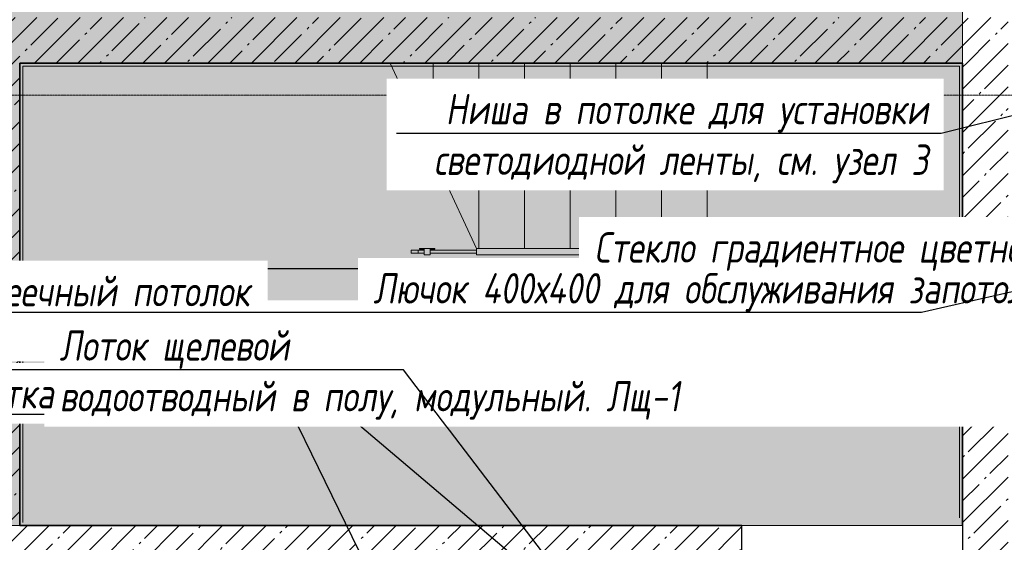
# Model space of a CAD drawing. Header units: millimetres. Extents: x -57162 to 485422, y -209335 to -9481.
# Tile 127 of 256: x 42729 to 49204, y -39200 to -35764. Entities that reach past the tile are written whole.
import ezdxf
from ezdxf import colors
from ezdxf.entities.mleader import LeaderData, LeaderLine
from ezdxf.math import Vec2, Vec3

# ---------------------------------------------------------------- set-up
doc = ezdxf.new("R2010")
doc.units = ezdxf.units.MM
doc.linetypes.add('-D1d1-15x02', pattern=[19, 15, -2, 0, -2])
doc.linetypes.add('DASHDOT', pattern=[25.4, 12.7, -6.35, 0, -6.35])
for name, color, linetype, lineweight in [('0_S_Black_02', 7, 'Continuous', 5), ('_0', 7, 'Continuous', 13), ('dim_pot', 128, 'Continuous', 9), ('Балясины', 7, 'Continuous', 5), ('Верхние поручни', 7, 'Continuous', 5), ('Контуры', 7, 'Continuous', 5), ('Линии подступенков', 7, 'Continuous', 5), ('Линии свеса', 7, 'Continuous', 5), ('Марки вырезов', 7, 'Continuous', 5), ('Марки помещений', 7, 'Continuous', 5), ('Оси', 7, 'Continuous', 5), ('Перекрытия', 7, 'Continuous', 5), ('Перила', 7, 'Continuous', 5), ('Стены', 7, 'Continuous', 5), ('Стрелки вверх', 7, 'Continuous', 5), ('Структура _1_', 7, 'Continuous', 5)]:
    doc.layers.add(name, color=color, linetype=linetype, lineweight=lineweight)
for name, color, linetype, lineweight, true_color in [('dim_razv', 7, 'DASHDOT', 9, 0x183018), ('EOM vinoski', 7, 'Continuous', 5, 0x423200), ('pol', 7, 'Continuous', 15, 0x55666d)]:
    doc.layers.add(name, color=color, linetype=linetype, lineweight=lineweight, true_color=true_color)
doc.styles.add('Calibri Light_1', font='Calibri light.ttf', dxfattribs={"width": 0.75, "height": 250})
doc.styles.add('fl_iso paper', font='isocpeur.ttf', dxfattribs={"width": 0.8, "oblique": 10})
doc.styles.add('In tre', font='isocpeur.ttf', dxfattribs={"width": 0.8, "oblique": 10})
pattern_1 = [(45, (38310.4, -126387.46), (-142.5612, 142.5612), []), (45, (38452.96, -126387.46), (-142.5612, 142.5612), [252.016, -50.403, 16.764, -33.639])]

# ---------------------------------------------------------------- blocks, each defined once
blk = doc.blocks.new('Ограждение - 40Lx40W_Stairs-6054837-50_AS_Plan_L01_1 корпус_Маркировочный - зависимый 1')
at = {"layer": 'Балясины'}
for p, q in [((-20, 20), (-20, -20)), ((20, -20), (20, 20))]:
    blk.add_line(p, q, dxfattribs=at)
blk = doc.blocks.new('Ограждение - 40Lx40W_Stairs-V8-50_AS_Plan_L01_1 корпус_Маркировочный - зависимый 1')
at = {"layer": 'Балясины'}
for p, q in [((-20, 20), (-20, 50)), ((-20, 20), (-20, -20)), ((20, -20), (20, 20)), ((-20, -50), (-20, -20))]:
    blk.add_line(p, q, dxfattribs=at)
blk = doc.blocks.new('Ограждение - 40Lx40W_Stairs-V9-50_AS_Plan_L01_1 корпус_Маркировочный - зависимый 1')
at = {"layer": 'Балясины'}
for p, q in [((-20, 20), (-20, 50)), ((-20, 50), (-17, 50)), ((-20, 20), (-17, 20)), ((20, 20), (-20, 20)), ((-20, 20), (-20, -20)), ((-17, 50), (-17, 20)), ((20, -20), (20, 20)), ((-20, -50), (-20, -20)), ((-20, -20), (-17, -20)), ((-20, -20), (20, -20)), ((-20, -50), (-17, -50)), ((-17, -20), (-17, -50))]:
    blk.add_line(p, q, dxfattribs=at)
blk = doc.blocks.new('Ограждение - Ограждение-6037370-50_AS_Plan_L01_1 корпус_Маркировочный - зависимый 1')
at = {"rotation": 269.9999999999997}
for name, p in [('Ограждение - 40Lx40W_Stairs-V9-50_AS_Plan_L01_1 корпус_Маркировочный - зависимый 1', (7098.7, 89098.4)), ('Ограждение - 40Lx40W_Stairs-V8-50_AS_Plan_L01_1 корпус_Маркировочный - зависимый 1', (7698.7, 89098.4)), ('Ограждение - 40Lx40W_Stairs-V8-50_AS_Plan_L01_1 корпус_Маркировочный - зависимый 1', (8298.7, 89098.4)), ('Ограждение - 40Lx40W_Stairs-6054837-50_AS_Plan_L01_1 корпус_Маркировочный - зависимый 1', (8878.7, 89098.4))]:
    blk.add_blockref(name, p, dxfattribs=at)
blk = doc.blocks.new('Тип верхнего поручня - Верхний поручень_Внутренний_-6066047-50_AS_Plan_L01_1 корпус_Маркировочный - зависимый 1')
at = {"layer": 'Верхние поручни'}
for p, q in [((8638.7, 89118.4), (8549.3, 89118.4)), ((8638.7, 89078.4), (8638.7, 89118.4)), ((8638.7, 89118.4), (8888.2, 89118.4)), ((8870.3, 89118.4), (8910.5, 89118.4)), ((8888.2, 89118.4), (8910.5, 89118.4)), ((8910.5, 89118.4), (8918.7, 89118.4)), ((8918.7, 89118.4), (8918.7, 89078.4)), ((8549.3, 89078.4), (8638.7, 89078.4)), ((8888.2, 89078.4), (8638.7, 89078.4)), ((8870.3, 89078.4), (8910.5, 89078.4)), ((8910.5, 89078.4), (8888.2, 89078.4)), ((8918.7, 89078.4), (8910.5, 89078.4))]:
    blk.add_line(p, q, dxfattribs=at)
blk = doc.blocks.new('Тип верхнего поручня - Верхний поручень_Внутренний_-V10-50_AS_Plan_L01_1 корпус_Маркировочный - зависимый 1')
at = {"layer": 'Верхние поручни'}
for p, q in [((7423.2, 89118.4), (7423.2, 89078.4)), ((8888.2, 89118.4), (7423.2, 89118.4)), ((8910.5, 89118.4), (8888.2, 89118.4)), ((8918.7, 89118.4), (8910.5, 89118.4)), ((8918.7, 89078.4), (8918.7, 89118.4)), ((8888.2, 89078.4), (7423.2, 89078.4)), ((8910.5, 89078.4), (8888.2, 89078.4)), ((8918.7, 89078.4), (8910.5, 89078.4))]:
    blk.add_line(p, q, dxfattribs=at)
blk = doc.blocks.new('Тип перил - Перила_Внутренний_-6066060-50_AS_Plan_L01_1 корпус_Маркировочный - зависимый 1')
at = {"layer": 'Перила'}
for p, q in [((7038.7, 89108.4), (6994, 89108.4)), ((6994, 89108.4), (6994, 89088.4)), ((7038.7, 89088.4), (7038.7, 89108.4)), ((7038.7, 89108.4), (7078.7, 89108.4)), ((7118.7, 89108.4), (7423.2, 89108.4)), ((6994, 89088.4), (7038.7, 89088.4)), ((7078.7, 89088.4), (7038.7, 89088.4)), ((7423.2, 89088.4), (7118.7, 89088.4))]:
    blk.add_line(p, q, dxfattribs=at)
blk = doc.blocks.new('Тип перил - Перила_Внутренний_-V11-50_AS_Plan_L01_1 корпус_Маркировочный - зависимый 1')
at = {"layer": 'Перила'}
blk.add_line((7423.2, 89108.4), (7423.2, 89088.4), dxfattribs=at)
blk = doc.blocks.new('Ограждение - 40Lx40W_Stairs-6055252-50_AS_Plan_L01_1 корпус_Маркировочный - зависимый 1')
at = {"layer": 'Балясины'}
for p, q in [((-20, 20), (-20, -20)), ((20, -20), (20, 20))]:
    blk.add_line(p, q, dxfattribs=at)
blk = doc.blocks.new('Ограждение - 40Lx40W_Stairs-V51-50_AS_Plan_L01_1 корпус_Маркировочный - зависимый 1')
at = {"layer": 'Балясины'}
for p, q in [((-20, 20), (-20, -10)), ((20, -10), (20, 20))]:
    blk.add_line(p, q, dxfattribs=at)
blk = doc.blocks.new('Ограждение - Ограждение-12997475-50_AS_Plan_L01_1 корпус_Маркировочный - зависимый 1')
at = {"rotation": 180}
for name, p in [('Ограждение - 40Lx40W_Stairs-V51-50_AS_Plan_L01_1 корпус_Маркировочный - зависимый 1', (8318.7, 89068.4)), ('Ограждение - 40Lx40W_Stairs-6055252-50_AS_Plan_L01_1 корпус_Маркировочный - зависимый 1', (8318.7, 88568.4))]:
    blk.add_blockref(name, p, dxfattribs=at)
blk = doc.blocks.new('Тип верхнего поручня - Верхний поручень_Внутренний_-12997478-50_AS_Plan_L01_1 корпус_Маркировочный - зависимый 1')
at = {"layer": 'Верхние поручни'}
for p, q in [((8298.7, 89068.4), (8298.7, 89078.4)), ((8298.7, 89078.4), (8298.7, 89068.4)), ((8298.7, 88548.4), (8298.7, 89068.4)), ((8298.7, 89068.4), (8298.7, 88548.4)), ((8338.7, 89078.4), (8338.7, 89068.4)), ((8338.7, 89078.4), (8338.7, 89068.4)), ((8338.7, 89068.4), (8338.7, 88548.4)), ((8338.7, 89068.4), (8338.7, 88548.4)), ((8298.7, 88528.4), (8298.7, 88548.4)), ((8298.7, 88548.4), (8298.7, 88528.4)), ((8298.7, 88528.4), (8338.7, 88528.4)), ((8338.7, 88528.4), (8298.7, 88528.4)), ((8338.7, 88548.4), (8338.7, 88528.4)), ((8338.7, 88548.4), (8338.7, 88528.4))]:
    blk.add_line(p, q, dxfattribs=at)
blk = doc.blocks.new('Тип верхнего поручня - Верхний поручень_Внутренний_-V52-50_AS_Plan_L01_1 корпус_Маркировочный - зависимый 1')
at = {"layer": 'Верхние поручни'}
for p, q in [((8298.7, 88528.4), (8298.7, 89078.4)), ((8338.7, 88528.4), (8338.7, 89078.4)), ((8298.7, 88528.4), (8338.7, 88528.4))]:
    blk.add_line(p, q, dxfattribs=at)
blk = doc.blocks.new('_DOT')
at = {"color": 0, "linetype": 'ByBlock'}
blk.add_line((-0.5, 0), (-1, 0), dxfattribs=at)
at = {"color": 0, "linetype": 'ByBlock', "const_width": 0.5}
blk.add_lwpolyline([(-0.25, 0, 1), (0.25, 0, 1)], format="xyb", close=True, dxfattribs=at)

msp = doc.modelspace()

# ---------------------------------------------------------------- hatches: boundary and pattern name
at = {"layer": '_0', "transparency": 33554534}
h = msp.add_hatch(color=252, dxfattribs=at)
h.dxf.hatch_style = 1
h.paths.add_polyline_path([(54838.3, -55066.4), (54838.3, -53539.1), (54839.1, -53539.1), (54839.1, -45289.1), (43529.1, -45289.1), (43529.1, -45939.1), (42329.1, -45939.1), (42329.1, -39089.1), (48929.1, -39089.1), (48929.1, -34089.1), (45929.1, -34089.1), (45929.1, -34989.1), (42329.1, -34989.1), (42329.1, -31389.1), (43529.1, -31389.1), (43529.1, -32039.1), (61679.1, -32039.1), (61679.1, -31389.1), (65429.1, -31389.1), (65429.1, -25809.1), (64629.1, -25809.1), (64628, -16455.3), (42329.1, -20346.8), (42329.1, -23689.1), (39113.8, -23689.1), (39113.8, -38949.4), (38510.1, -39159.5), (39637.2, -39238.3), (39113.8, -39438.3), (39113.8, -55066.4), (47923.6, -55066.4), (48133.7, -55670.1), (48212.5, -54543), (48412.6, -55066.4)])
h.paths.add_polyline_path([(56629.1, -37129.1), (68119.1, -37129.1), (68119.1, -40169.1), (56629.1, -40169.1)])
at = {"layer": 'Стены'}
h = msp.add_hatch(dxfattribs=at)
h.set_pattern_fill('FP_2', color=256, style=0, pattern_type=2)
h.set_pattern_definition(pattern_1)
h.paths.add_polyline_path([(42329.1, -36049.1), (49229.1, -36049.1), (49229.1, -35749.1), (42329.1, -35749.1)])
h = msp.add_hatch(dxfattribs=at)
h.set_pattern_fill('FP_2', color=256, style=0, pattern_type=2)
h.set_pattern_definition(pattern_1)
h.paths.add_polyline_path([(42329.1, -39089.1), (42729.1, -39089.1), (42729.1, -36049.1), (42329.1, -36049.1), (42329.1, -38943.6)])
h = msp.add_hatch(dxfattribs=at)
h.set_pattern_fill('FP_2', color=256, style=0, pattern_type=2)
h.set_pattern_definition(pattern_1)
h.paths.add_polyline_path([(48929.1, -40989.1), (49229.1, -40989.1), (49229.1, -36049.1), (48929.1, -36049.1), (48929.1, -40889.1)])
h = msp.add_hatch(dxfattribs=at)
h.set_pattern_fill('FP_2', color=256, style=0, pattern_type=2)
h.set_pattern_definition(pattern_1)
h.paths.add_polyline_path([(47379.1, -39389.1), (47479.1, -39389.1), (47479.1, -39089.1), (42329.1, -39089.1), (42329.1, -39389.1), (47279.1, -39389.1)])
at = {"layer": 'Стрелки вверх'}
for points in [[(45799.1, -36726.1), (45799.1, -36592.1), (45549.1, -36659.1)], [(47242, -36708.6), (47269.9, -36704.6), (47291.2, -36686.1), (47299.1, -36659.1), (47291.2, -36632), (47269.9, -36613.6), (47242, -36609.6), (47216.4, -36621.3), (47201.1, -36645), (47201.1, -36673.2), (47216.4, -36696.9)]]:
    msp.add_hatch(color=256, dxfattribs=at).paths.add_polyline_path(points)
h = msp.add_hatch(color=256, dxfattribs=at)
edge = h.paths.add_edge_path()
edge.add_arc((47249.1, -36659.1), 50, 0, 360)

# ---------------------------------------------------------------- linework, layer by layer
at = {"layer": '0_S_Black_02'}
for p, q in [((48909.1, -36069.1), (42749.1, -36069.1)), ((42749.1, -36069.1), (42749.1, -39069.1)), ((48909.1, -39039.1), (48909.1, -36069.1))]:
    msp.add_line(p, q, dxfattribs=at)
at = {"layer": '_0'}
msp.add_lwpolyline([(42329.1, -39089.1), (48929.1, -39089.1), (48929.1, -34089.1), (45929.1, -34089.1), (45929.1, -34989.1), (42329.1, -34989.1)], dxfattribs=at)
at = {"layer": 'Контуры'}
for p, q in [((45449.1, -36049.1), (45164.7, -36049.1)), ((45749.1, -36049.1), (45449.1, -36049.1)), ((46049.1, -36049.1), (45749.1, -36049.1)), ((46349.1, -36049.1), (46049.1, -36049.1)), ((46649.1, -36049.1), (46349.1, -36049.1)), ((46949.1, -36049.1), (46649.1, -36049.1)), ((47249.1, -36049.1), (46949.1, -36049.1)), ((47249.1, -37269.1), (47249.1, -36054.1)), ((45749.1, -37269.1), (45733.6, -37269.1)), ((46049.1, -37269.1), (45749.1, -37269.1)), ((46349.1, -37269.1), (46049.1, -37269.1)), ((46649.1, -37269.1), (46349.1, -37269.1)), ((46949.1, -37269.1), (46649.1, -37269.1)), ((47249.1, -37269.1), (46949.1, -37269.1))]:
    msp.add_line(p, q, dxfattribs=at)
at = {"layer": 'Линии подступенков'}
for p, q in [((45449.1, -36558.6), (45449.1, -36054.1)), ((45749.1, -37269.1), (45749.1, -36054.1)), ((46049.1, -37269.1), (46049.1, -36054.1)), ((46349.1, -37269.1), (46349.1, -36054.1)), ((46649.1, -37269.1), (46649.1, -36054.1)), ((46949.1, -37269.1), (46949.1, -36054.1)), ((47249.1, -37269.1), (47249.1, -36054.1)), ((45449.1, -36759.5), (45449.1, -36659.1))]:
    msp.add_line(p, q, dxfattribs=at)
at = {"layer": 'Линии свеса'}
for p, q in [((45449.1, -36558.6), (45449.1, -36054.1)), ((45749.1, -37269.1), (45749.1, -36054.1)), ((46049.1, -37269.1), (46049.1, -36054.1)), ((46349.1, -37269.1), (46349.1, -36054.1)), ((46649.1, -37269.1), (46649.1, -36054.1)), ((46949.1, -37269.1), (46949.1, -36054.1)), ((45449.1, -36759.5), (45449.1, -36659.1))]:
    msp.add_line(p, q, dxfattribs=at)
at = {"layer": 'Марки вырезов'}
for p, q in [((45164.7, -36049.1), (45396.3, -36545.8)), ((45396.3, -36545.8), (45590.7, -36593)), ((45590.7, -36593), (45307.5, -36725.1)), ((45307.5, -36725.1), (45501.9, -36772.4)), ((45501.9, -36772.4), (45733.6, -37269.1))]:
    msp.add_line(p, q, dxfattribs=at)
at = {"layer": 'Марки помещений', "flags": 128}
msp.add_lwpolyline([(45712.5, -37760.3), (46546.5, -37760.3), (46546.5, -38266.3), (45712.5, -38266.3)], close=True, dxfattribs=at)
at = {"layer": 'Оси', "linetype": '-D1d1-15x02'}
msp.add_line((37481.4, -36259.1), (73474.1, -36259.1), dxfattribs=at)
at = {"layer": 'Перекрытия'}
for p, q in [((42729.1, -36049.1), (42729.1, -39089.1)), ((42729.1, -39089.1), (42729.1, -36049.1)), ((42729.1, -39089.1), (42729.1, -36049.1)), ((42729.1, -36049.1), (48929.1, -36049.1)), ((48929.1, -36049.1), (42729.1, -36049.1)), ((42729.1, -36049.1), (42729.1, -39089.1)), ((48929.1, -36049.1), (48929.1, -39089.1)), ((48929.1, -39089.1), (48929.1, -36049.1)), ((48929.1, -39089.1), (42729.1, -39089.1)), ((42729.1, -39089.1), (48929.1, -39089.1)), ((47379.1, -39089.1), (48929.1, -39089.1)), ((48929.1, -39089.1), (47379.1, -39089.1)), ((48929.1, -39089.1), (48929.1, -43339.1)), ((48929.1, -43339.1), (48929.1, -39089.1))]:
    msp.add_line(p, q, dxfattribs=at)
at = {"layer": 'Стрелки вверх'}
for p, q in [((45799.1, -36592.1), (45549.1, -36659.1)), ((45799.1, -36726.1), (45799.1, -36592.1)), ((47216.4, -36621.3), (47201.1, -36645)), ((47201.1, -36645), (47201.1, -36673.2)), ((47242, -36609.6), (47216.4, -36621.3)), ((47269.9, -36613.6), (47242, -36609.6)), ((47291.2, -36632), (47269.9, -36613.6)), ((47299.1, -36659.1), (47291.2, -36632)), ((45749.1, -36659.1), (45549.1, -36659.1)), ((45549.1, -36659.1), (45799.1, -36726.1)), ((46049.1, -36659.1), (45749.1, -36659.1)), ((46349.1, -36659.1), (46049.1, -36659.1)), ((46649.1, -36659.1), (46349.1, -36659.1)), ((46949.1, -36659.1), (46649.1, -36659.1)), ((47249.1, -36659.1), (46949.1, -36659.1)), ((47201.1, -36673.2), (47216.4, -36696.9)), ((47216.4, -36696.9), (47242, -36708.6)), ((47242, -36708.6), (47269.9, -36704.6)), ((47269.9, -36704.6), (47291.2, -36686.1)), ((47291.2, -36686.1), (47299.1, -36659.1))]:
    msp.add_line(p, q, dxfattribs=at)
msp.add_circle((47249.1, -36659.1), 50, dxfattribs=at)
at = {"layer": 'Структура _1_', "lineweight": 25}
for p, q in [((42729.1, -36049.1), (45829.1, -36049.1)), ((42729.1, -38079.1), (42729.1, -36049.1)), ((45829.1, -36049.1), (42729.1, -36049.1)), ((42729.1, -36049.1), (42729.1, -38079.1)), ((45829.1, -36049.1), (48929.1, -36049.1)), ((48929.1, -36049.1), (45829.1, -36049.1)), ((48929.1, -36049.1), (48929.1, -37989.1)), ((48929.1, -37989.1), (48929.1, -36049.1)), ((48929.1, -37989.1), (48929.1, -39089.1)), ((48929.1, -39089.1), (48929.1, -37989.1)), ((42729.1, -39089.1), (42729.1, -38079.1)), ((42729.1, -38079.1), (42729.1, -39089.1)), ((44979.1, -39089.1), (42729.1, -39089.1)), ((42729.1, -39089.1), (44979.1, -39089.1)), ((47279.1, -39089.1), (44979.1, -39089.1)), ((44979.1, -39089.1), (47479.1, -39089.1)), ((47479.1, -39089.1), (47279.1, -39089.1)), ((47279.1, -39089.1), (47479.1, -39089.1)), ((47479.1, -39389.1), (47479.1, -39089.1)), ((48929.1, -39089.1), (48929.1, -39389.1))]:
    msp.add_line(p, q, dxfattribs=at)

# ---------------------------------------------------------------- block references
at = {"layer": 'Балясины'}
for name in ['Ограждение - Ограждение-6037370-50_AS_Plan_L01_1 корпус_Маркировочный - зависимый 1', 'Ограждение - Ограждение-12997475-50_AS_Plan_L01_1 корпус_Маркировочный - зависимый 1']:
    msp.add_blockref(name, (38310.4, -126387.5), dxfattribs=at)
at = {"layer": 'Верхние поручни'}
for name in ['Тип верхнего поручня - Верхний поручень_Внутренний_-V10-50_AS_Plan_L01_1 корпус_Маркировочный - зависимый 1', 'Тип верхнего поручня - Верхний поручень_Внутренний_-6066047-50_AS_Plan_L01_1 корпус_Маркировочный - зависимый 1', 'Тип верхнего поручня - Верхний поручень_Внутренний_-12997478-50_AS_Plan_L01_1 корпус_Маркировочный - зависимый 1', 'Тип верхнего поручня - Верхний поручень_Внутренний_-V52-50_AS_Plan_L01_1 корпус_Маркировочный - зависимый 1']:
    msp.add_blockref(name, (38310.4, -126387.5), dxfattribs=at)
at = {"layer": 'Перила'}
for name in ['Тип перил - Перила_Внутренний_-6066060-50_AS_Plan_L01_1 корпус_Маркировочный - зависимый 1', 'Тип перил - Перила_Внутренний_-V11-50_AS_Plan_L01_1 корпус_Маркировочный - зависимый 1']:
    msp.add_blockref(name, (38310.4, -126387.5), dxfattribs=at)

# ---------------------------------------------------------------- texts
at = {"layer": 'Марки помещений', "insert": (45762.2, -37895.7), "char_height": 250, "width": 931.962, "attachment_point": 1, "style": 'Calibri Light_1'}
msp.add_mtext('1.3.11 ', dxfattribs=at)

# ---------------------------------------------------------------- next in the draw order: leaders
at = {"layer": 'dim_razv', "color": 0, "linetype": 'ByBlock'}
ml = msp.add_multileader_mtext('Standard', dxfattribs=at)
ml.set_content('Стекло градиентное цветное (цвет согласно концепта)', style='In tre')
ml.set_leader_properties()
ml.build(insert=Vec2(0, 0))
ml.multileader.update_dxf_attribs({"text_left_attachment_type": 6, "text_right_attachment_type": 6, "dogleg_length": 1, "arrow_head_size": 0, "scale": 50})
ctx = ml.context
ctx.base_point, ctx.scale, ctx.char_height, ctx.arrow_head_size, ctx.landing_gap_size, ctx.plane_origin = Vec3(46503.5, -37401.1), 50, 200, 0, 4.5, Vec3(57799.5, -33749.9)
ctx.left_attachment, ctx.right_attachment = 6, 6
notes = []
notes.append((ctx, [(0, (1, 1, 0), (49573.8, -37401.1), (-1, 0), 50, [(1, [(51679.1, -38064.1)], 0, [])])]))
ctx.mtext.insert, ctx.mtext.width, ctx.mtext.defined_height, ctx.mtext.flow_direction = Vec3(46508, -37161.1), 3092.716, 696.6, 5
ctx.mtext.has_bg_fill, ctx.mtext.bg_color, ctx.mtext.bg_scale_factor, ctx.mtext.bg_transparency, ctx.mtext.use_window_bg_color = 1, -1027028792, 1.5, 0, 1
ml = msp.add_multileader_mtext('Standard', dxfattribs=at)
ml.set_content('Плитка керамогранитная под камень, 600х1200мм', style='In tre')
ml.set_leader_properties()
ml.build(insert=Vec2(0, 0))
ml.multileader.update_dxf_attribs({"text_left_attachment_type": 6, "text_right_attachment_type": 6, "dogleg_length": 1, "arrow_head_size": 0, "scale": 50})
ctx = ml.context
ctx.base_point, ctx.scale, ctx.char_height, ctx.arrow_head_size, ctx.landing_gap_size, ctx.plane_origin = Vec3(42207.3, -38360), 50, 200, 0, 4.5, Vec3(49029, -40767)
ctx.left_attachment, ctx.right_attachment = 6, 6
notes.append((ctx, [(0, (1, 1, 0), (44877.6, -38360), (-1, 0), 50, [(1, [(46154.1, -39439.1)], 0, [])])]))
ctx.mtext.insert, ctx.mtext.width, ctx.mtext.defined_height, ctx.mtext.flow_direction = Vec3(42211.8, -38120), 2761.718, 696.6, 5
ctx.mtext.has_bg_fill, ctx.mtext.bg_color, ctx.mtext.bg_scale_factor, ctx.mtext.bg_transparency, ctx.mtext.use_window_bg_color = 1, -1027028792, 1.5, 0, 1
for ctx, leaders in notes:
    for number, flags, end, landing, length, lines in leaders:
        leader = LeaderData()
        leader.index, (leader.has_last_leader_line, leader.has_dogleg_vector, leader.attachment_direction) = number, flags
        leader.last_leader_point, leader.dogleg_vector, leader.dogleg_length = Vec3(end), Vec3(landing), length
        for number, points, colour, breaks in lines:
            line = LeaderLine()
            line.index, line.vertices, line.color, line.breaks = number, Vec3.list(points), colors.encode_raw_color(colour), breaks
            leader.lines.append(line)
        ctx.leaders.append(leader)

# ---------------------------------------------------------------- next in the draw order: leaders
at = {"layer": 'dim_pot', "linetype": 'ByBlock'}
ml = msp.add_multileader_mtext('Standard', dxfattribs=at)
ml.set_content('Ниша в потолке для установки светодиодной ленты, см. узел 3', color=256, style='fl_iso paper')
ml.set_leader_properties()
ml.build(insert=Vec2(0, 0))
ml.multileader.update_dxf_attribs({"text_left_attachment_type": 6, "text_right_attachment_type": 6})
ctx = ml.context
ctx.base_point, ctx.char_height, ctx.plane_origin = Vec3(45373.7, -36511.2), 200, Vec3(47995.3, -35825.2)
ctx.left_attachment, ctx.right_attachment, ctx.text_align_type = 6, 6, 2
notes = []
notes.append((ctx, [(1, (1, 1, 0), (48788.4, -36511.2), (-1, 0), 82, [(0, [(51729.1, -35778.1)], 0, [])])]))
ctx.mtext.insert, ctx.mtext.width, ctx.mtext.alignment, ctx.mtext.flow_direction = Vec3(48704.4, -36251.2), 3462.139, 3, 5
ctx.mtext.has_bg_fill, ctx.mtext.bg_color, ctx.mtext.bg_scale_factor, ctx.mtext.bg_transparency, ctx.mtext.use_window_bg_color = 1, -1027028792, 1.5, 0, 1
ml = msp.add_multileader_mtext('Standard', dxfattribs=at)
ml.set_content('Подвесной реечный потолок', color=256, style='fl_iso paper')
ml.set_leader_properties()
ml.build(insert=Vec2(0, 0))
ml.multileader.update_dxf_attribs({"text_left_attachment_type": 6, "text_right_attachment_type": 6})
ctx = ml.context
ctx.base_point, ctx.char_height, ctx.plane_origin = Vec3(41374.8, -37708.5), 200, Vec3(47600.9, -32868.6)
ctx.left_attachment, ctx.right_attachment = 6, 6
notes.append((ctx, [(0, (1, 1, 0), (44206.1, -37708.5), (-1, 0), 8, [(1, [(45381.8, -40117.8)], 0, [])])]))
ctx.mtext.insert, ctx.mtext.width, ctx.mtext.defined_height, ctx.mtext.flow_direction = Vec3(41376.8, -37448.5), 2882.827, 13.9, 5
ctx.mtext.has_bg_fill, ctx.mtext.bg_color, ctx.mtext.bg_scale_factor, ctx.mtext.bg_transparency, ctx.mtext.use_window_bg_color = 1, -1027028792, 1.5, 0, 1
for ctx, leaders in notes:
    for number, flags, end, landing, length, lines in leaders:
        leader = LeaderData()
        leader.index, (leader.has_last_leader_line, leader.has_dogleg_vector, leader.attachment_direction) = number, flags
        leader.last_leader_point, leader.dogleg_vector, leader.dogleg_length = Vec3(end), Vec3(landing), length
        for number, points, colour, breaks in lines:
            line = LeaderLine()
            line.index, line.vertices, line.color, line.breaks = number, Vec3.list(points), colors.encode_raw_color(colour), breaks
            leader.lines.append(line)
        ctx.leaders.append(leader)

# ---------------------------------------------------------------- next in the draw order: leaders
at = {"layer": 'EOM vinoski', "linetype": 'ByBlock', "lineweight": 0}
ml = msp.add_multileader_mtext('Standard', dxfattribs=at)
ml.set_content('\\pxsm1;Розетка силовая для подключения постомата', color=256, style='fl_iso paper')
ml.set_leader_properties(lineweight=5)
ml.set_arrow_properties(name='DOT')
ml.build(insert=Vec2(0, 0))
ml.multileader.update_dxf_attribs({"has_dogleg": 0, "text_left_attachment_type": 6, "text_right_attachment_type": 6, "dogleg_length": 0.5, "arrow_head_size": 40, "scale": 40})
ctx = ml.context
ctx.base_point, ctx.scale, ctx.char_height, ctx.arrow_head_size, ctx.landing_gap_size, ctx.plane_origin = Vec3(63047.3, -37949.3), 40, 200, 40, 80, Vec3(73164.3, -37295.8)
ctx.left_attachment, ctx.right_attachment, ctx.text_align_type = 6, 6, 2
notes = []
notes.append((ctx, [(1, (1, 1, 0), (64950.6, -37949.3), (-1, 0), 20, [(1, [(65479.7, -40359.1)], 0, [])])]))
ctx.mtext.insert, ctx.mtext.width, ctx.mtext.defined_height, ctx.mtext.alignment, ctx.mtext.line_spacing_factor, ctx.mtext.flow_direction = Vec3(64850.6, -37709.3), 1763.011, 629.7, 3, 0.9, 5
ctx.mtext.has_bg_fill, ctx.mtext.bg_color, ctx.mtext.bg_scale_factor, ctx.mtext.bg_transparency, ctx.mtext.use_window_bg_color = 1, -1027028792, 1.5, 0, 1
for ctx, leaders in notes:
    for number, flags, end, landing, length, lines in leaders:
        leader = LeaderData()
        leader.index, (leader.has_last_leader_line, leader.has_dogleg_vector, leader.attachment_direction) = number, flags
        leader.last_leader_point, leader.dogleg_vector, leader.dogleg_length = Vec3(end), Vec3(landing), length
        for number, points, colour, breaks in lines:
            line = LeaderLine()
            line.index, line.vertices, line.color, line.breaks = number, Vec3.list(points), colors.encode_raw_color(colour), breaks
            leader.lines.append(line)
        ctx.leaders.append(leader)

# ---------------------------------------------------------------- next in the draw order: leaders
at = {"layer": 'pol', "color": 1, "linetype": 'ByBlock', "true_color": 0xff0000}
ml = msp.add_multileader_mtext('Standard', dxfattribs=at)
ml.set_content('Лоток щелевой\\Pводоотводный в полу, модульный. Лщ-1', color=(255, 0, 0), style='In tre')
ml.set_leader_properties()
ml.build(insert=Vec2(0, 0))
ml.multileader.update_dxf_attribs({"text_left_attachment_type": 6, "text_right_attachment_type": 6, "dogleg_length": 1, "arrow_head_size": 0, "scale": 50})
ctx = ml.context
ctx.base_point, ctx.scale, ctx.char_height, ctx.arrow_head_size, ctx.landing_gap_size, ctx.plane_origin = Vec3(42986.3, -38066), 50, 200, 0, 4.5, Vec3(59001.8, -35573.4)
ctx.left_attachment, ctx.right_attachment = 6, 6
notes = []
notes.append((ctx, [(0, (1, 1, 0), (45252.1, -38066), (-1, 0), 50, [(1, [(47579.1, -41113.6)], 0, [])])]))
ctx.mtext.insert, ctx.mtext.width, ctx.mtext.defined_height, ctx.mtext.flow_direction = Vec3(42990.8, -37806), 2329.345, 696.6, 5
ctx.mtext.has_bg_fill, ctx.mtext.bg_color, ctx.mtext.bg_scale_factor, ctx.mtext.bg_transparency, ctx.mtext.use_window_bg_color = 1, -1027028792, 1.5, 0, 1
for ctx, leaders in notes:
    for number, flags, end, landing, length, lines in leaders:
        leader = LeaderData()
        leader.index, (leader.has_last_leader_line, leader.has_dogleg_vector, leader.attachment_direction) = number, flags
        leader.last_leader_point, leader.dogleg_vector, leader.dogleg_length = Vec3(end), Vec3(landing), length
        for number, points, colour, breaks in lines:
            line = LeaderLine()
            line.index, line.vertices, line.color, line.breaks = number, Vec3.list(points), colors.encode_raw_color(colour), breaks
            leader.lines.append(line)
        ctx.leaders.append(leader)

# ---------------------------------------------------------------- next in the draw order: leaders
at = {"layer": 'dim_pot', "color": 0, "linetype": 'ByBlock'}
ml = msp.add_multileader_mtext('Standard', dxfattribs=at)
ml.set_content('Лючок 400х400 для обслуживания запотолочных пожарных извещателей, расположение уточнить по месту', style='In tre')
ml.set_leader_properties()
ml.build(insert=Vec2(0, 0))
ml.multileader.update_dxf_attribs({"text_left_attachment_type": 6, "text_right_attachment_type": 6, "dogleg_length": 1, "arrow_head_size": 0, "scale": 50})
ctx = ml.context
ctx.base_point, ctx.scale, ctx.char_height, ctx.arrow_head_size, ctx.landing_gap_size, ctx.plane_origin = Vec3(45050.4, -37690), 50, 200, 0, 4.5, Vec3(51910.2, -32626.6)
ctx.left_attachment, ctx.right_attachment = 6, 6
notes = []
notes.append((ctx, [(0, (1, 1, 0), (48659.1, -37690), (-1, 0), 50, [(0, [(52569.1, -40639.1), (52569.1, -36789.1)], 0, [])])]))
ctx.mtext.insert, ctx.mtext.width, ctx.mtext.defined_height, ctx.mtext.flow_direction = Vec3(45054.9, -37430), 3669.399, 696.6, 5
ctx.mtext.has_bg_fill, ctx.mtext.bg_color, ctx.mtext.bg_scale_factor, ctx.mtext.bg_transparency, ctx.mtext.use_window_bg_color = 1, -1027028792, 1.5, 0, 1
for ctx, leaders in notes:
    for number, flags, end, landing, length, lines in leaders:
        leader = LeaderData()
        leader.index, (leader.has_last_leader_line, leader.has_dogleg_vector, leader.attachment_direction) = number, flags
        leader.last_leader_point, leader.dogleg_vector, leader.dogleg_length = Vec3(end), Vec3(landing), length
        for number, points, colour, breaks in lines:
            line = LeaderLine()
            line.index, line.vertices, line.color, line.breaks = number, Vec3.list(points), colors.encode_raw_color(colour), breaks
            leader.lines.append(line)
        ctx.leaders.append(leader)

doc.saveas('drawing.dxf')
